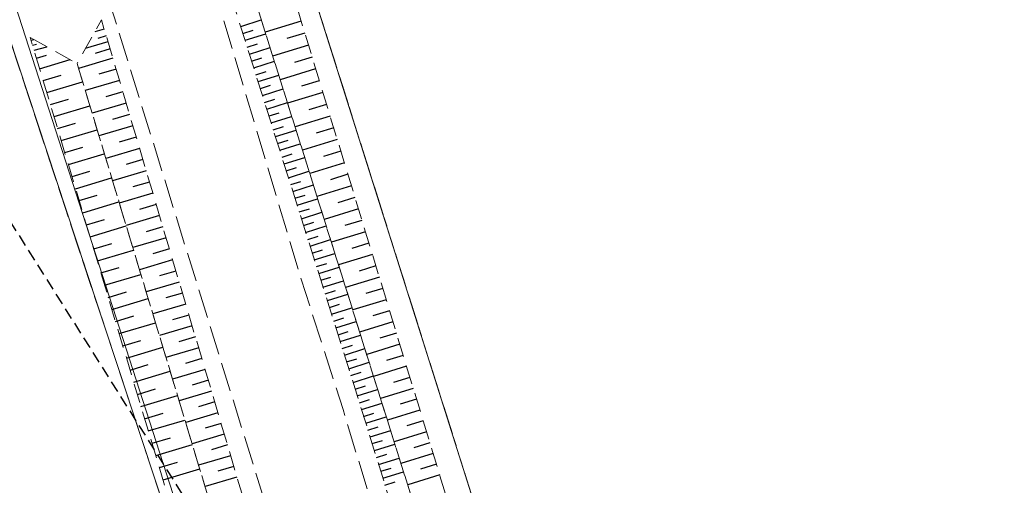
# Model space of a CAD drawing. Header units: metres. Extents: x 5550386 to 5551997, y 5954078 to 5957813.
# Tile 11 of 16: x 5551257 to 5551309, y 5956221 to 5956245. Entities that reach past the tile are written whole.
import ezdxf

# ---------------------------------------------------------------- set-up
doc = ezdxf.new("R2010")
doc.units = ezdxf.units.M
for name, pattern in [('1.0_0.5', [1.5, 1, -0.5]), ('1.5_0.5', [2, 1.5, -0.5]), ('2', [0.9, 0.6, -0.3]), ('219-500', [0]), ('egkk-500', [2, 1.5, -0.5]), ('egug-500', [1, 0.5, -0.5]), ('sutp_500', [0])]:
    doc.linetypes.add(name, pattern=pattern)

msp = doc.modelspace()

# ---------------------------------------------------------------- linework, layer by layer
at = {"layer": '000 Inne (niezydentyfikowane)', "color": 7, "linetype": 'CONTINUOUS', "lineweight": 25, "flags": 128}
for points in [[(5551268.81, 5956245.12), (5551269.88, 5956245.46)], [(5551271.95, 5956245.4), (5551270.08, 5956244.83)], [(5551261.69, 5956244.99), (5551261.2, 5956244.84)], [(5551268.92, 5956244.76), (5551269.46, 5956244.93)], [(5551269.03, 5956244.4), (5551270.11, 5956244.74)], [(5551272.15, 5956244.77), (5551271.21, 5956244.49)], [(5551257.88, 5956244.41), (5551258.02, 5956244.45)], [(5551257.96, 5956244.14), (5551258.16, 5956244.2)], [(5551261.89, 5956244.32), (5551260.71, 5956243.97)], [(5551261.8, 5956244.63), (5551261.37, 5956244.5)], [(5551269.15, 5956244.04), (5551269.68, 5956244.21)], [(5551272.34, 5956244.15), (5551270.47, 5956243.58)], [(5551258.04, 5956243.88), (5551258.7, 5956244.07)], [(5551262, 5956243.95), (5551261.22, 5956243.72)], [(5551269.26, 5956243.68), (5551270.34, 5956244.02)], [(5551258.16, 5956243.47), (5551258.69, 5956243.63)], [(5551258.33, 5956242.92), (5551259.92, 5956243.4)], [(5551262.14, 5956243.47), (5551260.36, 5956242.94)], [(5551269.37, 5956243.32), (5551269.91, 5956243.49)], [(5551269.49, 5956242.97), (5551270.56, 5956243.31)], [(5551272.53, 5956243.53), (5551271.6, 5956243.25)], [(5551262.31, 5956242.9), (5551261.42, 5956242.64)], [(5551269.6, 5956242.61), (5551270.14, 5956242.78)], [(5551272.71, 5956242.91), (5551270.86, 5956242.35)], [(5551258.52, 5956242.3), (5551259.45, 5956242.58)], [(5551258.7, 5956241.68), (5551260.57, 5956242.24)], [(5551262.49, 5956242.31), (5551260.71, 5956241.79)], [(5551269.71, 5956242.25), (5551270.79, 5956242.59)], [(5551272.9, 5956242.29), (5551271.98, 5956242.01)], [(5551262.66, 5956241.72), (5551261.77, 5956241.46)], [(5551269.83, 5956241.89), (5551270.36, 5956242.06)], [(5551269.94, 5956241.53), (5551271.01, 5956241.87)], [(5551273.09, 5956241.68), (5551271.25, 5956241.12)], [(5551258.89, 5956241.05), (5551259.83, 5956241.33)], [(5551262.84, 5956241.13), (5551261.06, 5956240.61)], [(5551270.05, 5956241.17), (5551270.59, 5956241.34)], [(5551270.16, 5956240.82), (5551271.24, 5956241.16)], [(5551259.08, 5956240.43), (5551260.95, 5956240.99)], [(5551270.28, 5956240.46), (5551270.81, 5956240.63)], [(5551273.28, 5956241.06), (5551272.36, 5956240.78)], [(5551259.26, 5956239.8), (5551260.2, 5956240.08)], [(5551263.01, 5956240.54), (5551262.13, 5956240.28)], [(5551270.39, 5956240.1), (5551271.46, 5956240.44)], [(5551273.47, 5956240.45), (5551271.64, 5956239.89)], [(5551259.45, 5956239.18), (5551261.33, 5956239.74)], [(5551263.19, 5956239.95), (5551261.42, 5956239.43)], [(5551270.5, 5956239.74), (5551271.04, 5956239.91)], [(5551270.62, 5956239.39), (5551271.69, 5956239.72)], [(5551273.65, 5956239.84), (5551272.74, 5956239.56)], [(5551263.36, 5956239.36), (5551262.48, 5956239.1)], [(5551270.73, 5956239.03), (5551271.27, 5956239.2)], [(5551273.84, 5956239.23), (5551272.02, 5956238.68)], [(5551259.64, 5956238.55), (5551260.58, 5956238.83)], [(5551263.53, 5956238.77), (5551261.78, 5956238.25)], [(5551270.84, 5956238.67), (5551271.91, 5956239.01)], [(5551274.02, 5956238.63), (5551273.12, 5956238.35)], [(5551259.83, 5956237.93), (5551261.7, 5956238.49)], [(5551263.71, 5956238.19), (5551262.83, 5956237.93)], [(5551270.96, 5956238.31), (5551271.49, 5956238.48)], [(5551271.07, 5956237.96), (5551272.14, 5956238.29)], [(5551274.21, 5956238.02), (5551272.4, 5956237.47)], [(5551260.02, 5956237.3), (5551260.95, 5956237.58)], [(5551263.88, 5956237.6), (5551262.13, 5956237.08)], [(5551271.18, 5956237.6), (5551271.72, 5956237.77)], [(5551271.29, 5956237.24), (5551272.36, 5956237.58)], [(5551260.2, 5956236.67), (5551262.08, 5956237.24)], [(5551264.06, 5956237.02), (5551263.18, 5956236.76)], [(5551271.41, 5956236.89), (5551271.94, 5956237.05)], [(5551274.39, 5956237.42), (5551273.49, 5956237.14)], [(5551271.52, 5956236.53), (5551272.59, 5956236.87)], [(5551274.58, 5956236.82), (5551272.78, 5956236.27)], [(5551260.39, 5956236.05), (5551261.33, 5956236.33)], [(5551260.58, 5956235.42), (5551262.46, 5956235.99)], [(5551264.23, 5956236.43), (5551262.48, 5956235.92)], [(5551271.63, 5956236.17), (5551272.17, 5956236.34)], [(5551271.74, 5956235.82), (5551272.81, 5956236.15)], [(5551274.76, 5956236.22), (5551273.86, 5956235.94)], [(5551264.4, 5956235.85), (5551263.53, 5956235.59)], [(5551271.86, 5956235.46), (5551272.39, 5956235.63)], [(5551271.97, 5956235.1), (5551273.04, 5956235.44)], [(5551274.94, 5956235.62), (5551273.15, 5956235.07)], [(5551260.77, 5956234.79), (5551261.71, 5956235.07)], [(5551264.57, 5956235.27), (5551262.83, 5956234.76)], [(5551272.08, 5956234.75), (5551272.62, 5956234.92)], [(5551275.12, 5956235.02), (5551274.23, 5956234.75)], [(5551260.96, 5956234.16), (5551262.84, 5956234.73)], [(5551264.75, 5956234.69), (5551263.88, 5956234.43)], [(5551272.19, 5956234.39), (5551273.26, 5956234.73)], [(5551275.31, 5956234.43), (5551273.53, 5956233.88)], [(5551264.92, 5956234.11), (5551263.18, 5956233.6)], [(5551272.31, 5956234.03), (5551272.84, 5956234.2)], [(5551272.42, 5956233.68), (5551273.49, 5956234.02)], [(5551261.15, 5956233.53), (5551262.09, 5956233.82)], [(5551261.34, 5956232.91), (5551263.22, 5956233.47)], [(5551265.09, 5956233.54), (5551264.22, 5956233.28)], [(5551272.53, 5956233.32), (5551273.06, 5956233.49)], [(5551275.49, 5956233.83), (5551274.6, 5956233.56)], [(5551265.26, 5956232.96), (5551263.53, 5956232.45)], [(5551272.64, 5956232.97), (5551273.71, 5956233.3)], [(5551275.67, 5956233.24), (5551273.9, 5956232.7)], [(5551261.52, 5956232.28), (5551262.47, 5956232.56)], [(5551265.43, 5956232.38), (5551264.57, 5956232.13)], [(5551272.76, 5956232.61), (5551273.29, 5956232.78)], [(5551272.87, 5956232.26), (5551273.93, 5956232.59)], [(5551275.85, 5956232.65), (5551274.97, 5956232.38)], [(5551261.71, 5956231.65), (5551263.6, 5956232.21)], [(5551272.98, 5956231.9), (5551273.51, 5956232.07)], [(5551273.09, 5956231.55), (5551274.16, 5956231.88)], [(5551276.03, 5956232.06), (5551274.27, 5956231.53)], [(5551265.6, 5956231.81), (5551263.88, 5956231.3)], [(5551273.2, 5956231.19), (5551273.74, 5956231.36)], [(5551276.21, 5956231.48), (5551275.33, 5956231.21)], [(5551261.9, 5956231.01), (5551262.85, 5956231.3)], [(5551262.09, 5956230.38), (5551263.99, 5956230.95)], [(5551265.77, 5956231.23), (5551264.91, 5956230.98)], [(5551273.32, 5956230.84), (5551274.38, 5956231.17)], [(5551276.39, 5956230.89), (5551274.64, 5956230.36)], [(5551265.94, 5956230.66), (5551264.23, 5956230.15)], [(5551273.43, 5956230.48), (5551273.96, 5956230.65)], [(5551273.54, 5956230.13), (5551274.6, 5956230.46)], [(5551276.56, 5956230.31), (5551275.69, 5956230.04)], [(5551262.28, 5956229.75), (5551263.23, 5956230.04)], [(5551266.11, 5956230.09), (5551265.25, 5956229.84)], [(5551273.65, 5956229.77), (5551274.18, 5956229.94)], [(5551262.47, 5956229.12), (5551264.37, 5956229.69)], [(5551266.28, 5956229.52), (5551264.57, 5956229.02)], [(5551273.76, 5956229.42), (5551274.83, 5956229.75)], [(5551276.74, 5956229.73), (5551275, 5956229.2)], [(5551262.66, 5956228.49), (5551263.61, 5956228.77)], [(5551266.45, 5956228.95), (5551265.59, 5956228.7)], [(5551273.88, 5956229.06), (5551274.41, 5956229.23)], [(5551273.99, 5956228.71), (5551275.05, 5956229.04)], [(5551276.92, 5956229.15), (5551276.05, 5956228.88)], [(5551262.85, 5956227.85), (5551264.75, 5956228.42)], [(5551266.62, 5956228.38), (5551264.91, 5956227.88)], [(5551274.1, 5956228.35), (5551274.63, 5956228.52)], [(5551274.21, 5956228), (5551275.27, 5956228.34)], [(5551277.09, 5956228.57), (5551275.37, 5956228.04)], [(5551266.78, 5956227.82), (5551265.93, 5956227.57)], [(5551274.32, 5956227.65), (5551274.85, 5956227.81)], [(5551277.27, 5956227.99), (5551276.41, 5956227.73)], [(5551263.04, 5956227.22), (5551263.99, 5956227.51)], [(5551266.95, 5956227.25), (5551265.26, 5956226.75)], [(5551274.44, 5956227.29), (5551275.5, 5956227.63)], [(5551277.45, 5956227.42), (5551275.73, 5956226.89)], [(5551263.23, 5956226.59), (5551265.13, 5956227.16)], [(5551274.55, 5956226.94), (5551275.08, 5956227.11)], [(5551274.66, 5956226.58), (5551275.72, 5956226.92)], [(5551277.62, 5956226.84), (5551276.76, 5956226.58)], [(5551263.42, 5956225.95), (5551264.37, 5956226.24)], [(5551267.12, 5956226.69), (5551266.27, 5956226.44)], [(5551274.77, 5956226.23), (5551275.3, 5956226.4)], [(5551274.88, 5956225.88), (5551275.94, 5956226.21)], [(5551277.8, 5956226.27), (5551276.09, 5956225.75)], [(5551263.61, 5956225.32), (5551265.52, 5956225.89)], [(5551267.29, 5956226.12), (5551265.6, 5956225.62)], [(5551274.99, 5956225.52), (5551275.52, 5956225.69)], [(5551277.97, 5956225.7), (5551277.12, 5956225.44)], [(5551267.45, 5956225.56), (5551266.61, 5956225.31)], [(5551275.1, 5956225.17), (5551276.17, 5956225.5)], [(5551263.8, 5956224.68), (5551264.76, 5956224.97)], [(5551267.62, 5956225), (5551265.94, 5956224.5)], [(5551275.21, 5956224.81), (5551275.75, 5956224.98)], [(5551275.32, 5956224.46), (5551276.39, 5956224.79)], [(5551278.14, 5956225.13), (5551276.45, 5956224.62)], [(5551263.99, 5956224.05), (5551265.9, 5956224.62)], [(5551267.79, 5956224.44), (5551266.95, 5956224.19)], [(5551275.43, 5956224.1), (5551275.97, 5956224.27)], [(5551278.32, 5956224.57), (5551277.47, 5956224.31)], [(5551264.19, 5956223.41), (5551265.14, 5956223.7)], [(5551267.95, 5956223.88), (5551266.28, 5956223.38)], [(5551275.55, 5956223.74), (5551276.62, 5956224.07)], [(5551278.49, 5956224), (5551276.8, 5956223.49)], [(5551264.38, 5956222.77), (5551266.29, 5956223.35)], [(5551268.12, 5956223.32), (5551267.28, 5956223.07)], [(5551275.66, 5956223.39), (5551276.19, 5956223.55)], [(5551275.77, 5956223.03), (5551276.84, 5956223.36)], [(5551278.66, 5956223.44), (5551277.82, 5956223.18)], [(5551268.28, 5956222.76), (5551266.61, 5956222.27)], [(5551275.88, 5956222.67), (5551276.42, 5956222.84)], [(5551275.99, 5956222.31), (5551277.07, 5956222.64)], [(5551278.83, 5956222.88), (5551277.15, 5956222.36)], [(5551264.57, 5956222.14), (5551265.52, 5956222.42)], [(5551268.45, 5956222.2), (5551267.61, 5956221.96)], [(5551276.1, 5956221.95), (5551276.64, 5956222.12)], [(5551279, 5956222.32), (5551278.17, 5956222.06)], [(5551264.76, 5956221.5), (5551266.67, 5956222.07)], [(5551268.61, 5956221.65), (5551266.95, 5956221.16)], [(5551276.21, 5956221.59), (5551277.29, 5956221.93)], [(5551279.18, 5956221.76), (5551277.51, 5956221.25)], [(5551276.32, 5956221.23), (5551276.86, 5956221.4)]]:
    msp.add_lwpolyline(points, dxfattribs=at)
at = {"layer": '217-kontur klasyfikacyjny', "color": 92, "linetype": 'egkk-500', "lineweight": 18, "flags": 128}
for points in [[(5551257.7, 5956293.98), (5551303.52, 5956148.91)], [(5551289.85, 5956144.15), (5551242.13, 5956288.87)]]:
    msp.add_lwpolyline(points, dxfattribs=at)
at = {"layer": '218-kontur użytku gruntowego', "color": 3, "linetype": 'egug-500', "lineweight": 18, "flags": 128}
for points in [[(5551303.52, 5956148.91), (5551257.7, 5956293.98)], [(5551242.13, 5956288.87), (5551289.85, 5956144.15)]]:
    msp.add_lwpolyline(points, dxfattribs=at)
at = {"layer": '219-działka ewidencyjna', "color": 7, "linetype": '219-500', "lineweight": 18, "flags": 128}
for points in [[(5551303.52, 5956148.91), (5551257.7, 5956293.98)], [(5551289.85, 5956144.15), (5551242.13, 5956288.87)]]:
    msp.add_lwpolyline(points, dxfattribs=at)
at = {"layer": 'jezdnia', "color": 7, "linetype": '1.5_0.5', "lineweight": 18, "flags": 128}
msp.add_lwpolyline([(5551455.46, 5955436.36), (5551451.47, 5955438.02), (5551450.83, 5955438.1), (5551445.4, 5955438.9), (5551443.19, 5955438.03), (5551440.51, 5955442.48), (5551447.81, 5955447.52), (5551451.28, 5955450.59), (5551454.17, 5955453.78), (5551456.72, 5955457.82), (5551458.82, 5955463.86), (5551460.83, 5955471.81), (5551462.27, 5955479.67), (5551462.91, 5955484.42), (5551465.39, 5955501.99), (5551466.19, 5955508.81), (5551467.49, 5955522.39), (5551468.2, 5955534.19), (5551468.23, 5955544.61), (5551467.8, 5955552.06), (5551466.22, 5955562.94), (5551464.66, 5955570.05), (5551462.19, 5955577.94), (5551457.61, 5955588.96), (5551451.77, 5955600.12), (5551442.37, 5955616.54), (5551433.77, 5955631.22), (5551400.1, 5955695.98), (5551398.61, 5955699.66), (5551392.38, 5955717.92), (5551385.91, 5955744.81), (5551380.33, 5955777.31), (5551374.05, 5955813.71), (5551372.12, 5955825.49), (5551365.44, 5955865.4), (5551363.8, 5955875.7), (5551355.71, 5955924.64), (5551347.53, 5955974.75), (5551342.58, 5956003.07), (5551340.16, 5956014.08), (5551336.72, 5956027.23), (5551327.68, 5956053.5), (5551321.55, 5956071.1), (5551308.12, 5956107.81), (5551304.1, 5956118.58), (5551302.02, 5956124.47), (5551293.94, 5956146.88), (5551287.71, 5956164.52), (5551279.05, 5956191.98), (5551271.84, 5956214.64), (5551267.8, 5956227.61), (5551260.96, 5956249.65), (5551257.51, 5956260.73), (5551248.19, 5956289.59), (5551242.53, 5956307.71), (5551233.42, 5956336.76), (5551228.17, 5956354.06), (5551225.8, 5956361.78), (5551223.62, 5956368.9), (5551214.09, 5956400.02), (5551206.76, 5956423.52), (5551198.99, 5956449.35), (5551191.51, 5956473.27), (5551187.29, 5956486.42), (5551182.07, 5956502.69), (5551179.05, 5956512.76), (5551173.09, 5956531.56), (5551169.39, 5956543.47), (5551164.74, 5956558.45), (5551157.45, 5956581.75), (5551154.15, 5956592.27), (5551148.76, 5956609.66), (5551141.82, 5956631.89), (5551138.84, 5956641.55), (5551134.75, 5956654.86), (5551126.91, 5956679.54), (5551122.63, 5956693.23), (5551115.54, 5956715.76), (5551111.24, 5956729.91), (5551103.85, 5956753.24), (5551096.3, 5956777.7), (5551087, 5956807.77), (5551081.75, 5956824.64), (5551070.89, 5956859.11), (5551062.32, 5956886.3), (5551054.39, 5956911.6), (5551043.32, 5956947.04), (5551039.41, 5956959.5), (5551027.82, 5956996.92), (5551025.81, 5957004.31), (5551018.2, 5957028.13), (5551012.62, 5957045.95), (5551011.54, 5957049.89), (5551009.39, 5957056.51), (5550998.84, 5957089.87), (5550996.62, 5957097.11), (5550986.69, 5957129.32), (5550983.18, 5957140.89), (5550976.46, 5957166.48), (5550972.71, 5957181.16), (5550968.86, 5957201.13), (5550966.29, 5957214.65), (5550961.72, 5957239.19), (5550957.49, 5957261.56), (5550955.99, 5957269.71), (5550954.35, 5957279.28), (5550951.59, 5957293.75), (5550947.75, 5957313.48), (5550943.48, 5957336.91), (5550938.88, 5957360.91), (5550937.97, 5957366.94), (5550932.96, 5957392.85), (5550929.44, 5957411.71), (5550925.84, 5957430.33), (5550920.14, 5957460.6), (5550916.67, 5957479.44), (5550912.3, 5957503.48), (5550909.56, 5957517.89), (5550913.82, 5957522.69), (5550915.56, 5957513.52), (5550918.67, 5957496.14), (5550922.76, 5957474.05), (5550924.78, 5957463.24), (5550928.63, 5957442.26), (5550933.03, 5957419.36), (5550934.06, 5957413.47), (5550939.29, 5957386.14), (5550943.41, 5957363.83), (5550948.09, 5957339.95), (5550951.79, 5957319.77), (5550952.86, 5957314.32), (5550959.92, 5957275.49), (5550963.97, 5957253.47), (5550968.1, 5957231.5), (5550970.73, 5957217.14), (5550975.77, 5957191.94), (5550977.87, 5957181.94), (5550981.89, 5957164.77), (5550987.97, 5957142.56), (5550992.46, 5957128.18), (5550999.42, 5957105.33), (5551004, 5957090.58), (5551014.33, 5957057.68), (5551018.55, 5957043.79), (5551024.99, 5957023.33), (5551028.68, 5957011.77), (5551029.13, 5957010.31), (5551032.85, 5956998.19), (5551039.65, 5956976.01), (5551044.46, 5956960.23), (5551048.68, 5956946.9), (5551055.24, 5956925.88), (5551057.58, 5956918.49), (5551063.01, 5956901.3), (5551070.32, 5956877.6), (5551073.74, 5956866.47), (5551080.71, 5956844.46), (5551086.33, 5956826.74), (5551092.99, 5956804.96), (5551098.05, 5956788.11), (5551101.12, 5956778.66), (5551109.39, 5956752.24), (5551113.61, 5956738.95), (5551116.56, 5956729.08), (5551121.31, 5956714.35), (5551126.39, 5956698.03), (5551129, 5956689.56), (5551133.75, 5956674.46), (5551139.73, 5956655.88), (5551143.64, 5956643.11), (5551147.61, 5956630.43), (5551154.18, 5956609.09), (5551155.5, 5956604.86), (5551158.01, 5956596.94), (5551159.25, 5956592.98), (5551166.85, 5956568.55), (5551173.71, 5956546.8), (5551181.03, 5956523.35), (5551188.65, 5956499.44), (5551196.38, 5956474.11), (5551202.84, 5956453.01), (5551207.1, 5956439.31), (5551213.9, 5956417.73), (5551217.44, 5956406.37), (5551222.93, 5956388.5), (5551229.83, 5956366.47), (5551233.32, 5956355.52), (5551240.56, 5956332.43), (5551245.45, 5956316.93), (5551248, 5956308.76), (5551253.24, 5956292.28), (5551260.02, 5956270.42), (5551262.56, 5956262.67), (5551267.38, 5956247.23), (5551271.96, 5956231.95), (5551274.14, 5956225.17), (5551279.68, 5956206.78), (5551284.32, 5956192.4), (5551288.57, 5956178.98), (5551292.19, 5956167.6), (5551299.71, 5956146.44), (5551304.8, 5956132.33), (5551308.52, 5956121.77), (5551313.47, 5956107.88), (5551320.55, 5956088.91), (5551326.23, 5956073.85), (5551331.11, 5956059.83), (5551335.71, 5956046.23), (5551341.7, 5956028.66), (5551346.19, 5956010.5), (5551347.69, 5956003.52), (5551351.97, 5955979.19), (5551355.03, 5955960.28), (5551358.85, 5955937.06), (5551362.21, 5955915.63), (5551364.69, 5955901.69), (5551368.96, 5955876.81), (5551372.92, 5955851.81), (5551377.19, 5955826.09), (5551382.59, 5955794.22), (5551385.43, 5955778.26), (5551389.38, 5955754.95), (5551390.89, 5955745.69), (5551397.32, 5955719.95), (5551399.61, 5955713.4), (5551439.55, 5955631.38), (5551443.56, 5955624.57), (5551454.97, 5955605.35), (5551462.63, 5955591.72), (5551466.96, 5955582.47), (5551468.86, 5955576.73), (5551472.31, 5955563.72), (5551473.33, 5955556.12), (5551474.07, 5955545.3), (5551474.1, 5955541.82), (5551474.14, 5955538.38), (5551473.7, 5955527.75), (5551473.09, 5955519.95), (5551473.01, 5955511.84), (5551472.35, 5955504.12), (5551472.15, 5955502.45), (5551470.88, 5955492.84), (5551468.68, 5955479.76), (5551466.77, 5955468.59), (5551464.06, 5955455.47), (5551463.42, 5955448.39), (5551463.01, 5955442.58), (5551462.84, 5955440.11)], close=True, dxfattribs=at)
at = {"layer": 'przewód telekomunikacyjny napowietrzny', "color": 30, "linetype": 'sutp_500', "lineweight": 18, "flags": 128}
msp.add_lwpolyline([(5551252.85, 5956259.24), (5551268.77, 5956209.93)], dxfattribs=at)
at = {"layer": 'skarpa nieumocniona', "color": 7, "linetype": '1.0_0.5', "lineweight": 18, "flags": 128}
for points in [[(5551235.62, 5956362.11), (5551241.48, 5956342.39), (5551250.6, 5956313.71), (5551259.55, 5956284.96), (5551271.27, 5956247.64), (5551281.56, 5956213.95), (5551296.49, 5956167.96), (5551303.01, 5956145.66), (5551294.6, 5956168.5), (5551278.49, 5956218.12), (5551267.23, 5956253.89), (5551252.88, 5956300.39), (5551242.62, 5956333.39), (5551234.21, 5956360.14)], [(5551235.62, 5956362.11), (5551241.48, 5956342.39), (5551250.6, 5956313.71), (5551259.55, 5956284.96), (5551271.27, 5956247.64), (5551281.56, 5956213.95), (5551296.49, 5956167.96), (5551303.01, 5956145.66), (5551294.6, 5956168.5), (5551278.49, 5956218.12), (5551267.23, 5956253.89), (5551252.88, 5956300.39), (5551242.62, 5956333.39), (5551234.21, 5956360.14)], [(5551344.36, 5956029.35), (5551340.46, 5956035.8), (5551332.21, 5956059.15), (5551318.2, 5956098.05), (5551309.49, 5956122.06), (5551303.79, 5956137.96), (5551295.16, 5956162.41), (5551286.96, 5956187.22), (5551281.69, 5956203.93), (5551274.96, 5956225.63), (5551267.41, 5956249.54), (5551257, 5956283.15), (5551251.85, 5956300.31), (5551248.56, 5956309.06), (5551239.58, 5956338.18), (5551232.19, 5956360.99), (5551234.21, 5956360.14), (5551242.62, 5956333.39), (5551252.88, 5956300.39), (5551267.23, 5956253.89), (5551278.49, 5956218.12), (5551294.6, 5956168.5), (5551303.01, 5956145.66), (5551312.48, 5956124.21), (5551326.05, 5956082.52), (5551328.87, 5956074.19), (5551339.92, 5956041.81)], [(5551344.36, 5956029.35), (5551340.46, 5956035.8), (5551332.21, 5956059.15), (5551318.2, 5956098.05), (5551309.49, 5956122.06), (5551303.79, 5956137.96), (5551295.16, 5956162.41), (5551286.96, 5956187.22), (5551281.69, 5956203.93), (5551274.96, 5956225.63), (5551267.41, 5956249.54), (5551257, 5956283.15), (5551251.85, 5956300.31), (5551248.56, 5956309.06), (5551239.58, 5956338.18), (5551232.19, 5956360.99), (5551234.21, 5956360.14), (5551242.62, 5956333.39), (5551252.88, 5956300.39), (5551267.23, 5956253.89), (5551278.49, 5956218.12), (5551294.6, 5956168.5), (5551303.01, 5956145.66), (5551312.48, 5956124.21), (5551326.05, 5956082.52), (5551328.87, 5956074.19), (5551339.92, 5956041.81)], [(5551307.31, 5956107.15), (5551301.13, 5956113.21), (5551294.34, 5956135.37), (5551289.62, 5956151.2), (5551284.45, 5956165.28), (5551277.96, 5956185.61), (5551269.94, 5956211.27), (5551260.28, 5956243.2), (5551261.55, 5956245.47), (5551270.04, 5956216.83), (5551282.12, 5956178.54), (5551288.55, 5956158.55), (5551302.13, 5956120.73)], [(5551307.31, 5956107.15), (5551301.13, 5956113.21), (5551294.34, 5956135.37), (5551289.62, 5956151.2), (5551284.45, 5956165.28), (5551277.96, 5956185.61), (5551269.94, 5956211.27), (5551260.28, 5956243.2), (5551261.55, 5956245.47), (5551270.04, 5956216.83), (5551282.12, 5956178.54), (5551288.55, 5956158.55), (5551302.13, 5956120.73)], [(5551257.84, 5956244.55), (5551260.28, 5956243.2), (5551269.94, 5956211.27), (5551277.96, 5956185.61), (5551284.45, 5956165.28), (5551289.62, 5956151.2), (5551287.24, 5956153.54), (5551280.27, 5956174.84), (5551264.93, 5956220.93)], [(5551257.84, 5956244.55), (5551260.28, 5956243.2), (5551269.94, 5956211.27), (5551277.96, 5956185.61), (5551284.45, 5956165.28), (5551289.62, 5956151.2), (5551287.24, 5956153.54), (5551280.27, 5956174.84), (5551264.93, 5956220.93)]]:
    msp.add_lwpolyline(points, close=True, dxfattribs=at)
at = {"layer": 'Zakres', "color": 5, "linetype": '2', "lineweight": 25, "flags": 128}
msp.add_lwpolyline([(5550522.3, 5957100.23), (5550682.82, 5957006.75), (5550848.62, 5956825.07), (5550952.69, 5956532.26), (5551111.44, 5956331.18), (5551231.38, 5956022.5), (5551277.25, 5955809.07), (5551331.93, 5955706.76), (5551227.86, 5955629.15), (5551224.33, 5955491.57), (5551316.05, 5955512.74), (5551455.4, 5955546.25), (5551374.26, 5955874.33), (5551310.76, 5956149.5), (5551111.44, 5956465.23), (5551180.23, 5956482.87), (5551162.59, 5956528.73), (5551077.93, 5956519.92), (5550920.94, 5956892.1), (5550631.66, 5957218.42)], close=True, dxfattribs=at)

doc.saveas('drawing.dxf')
